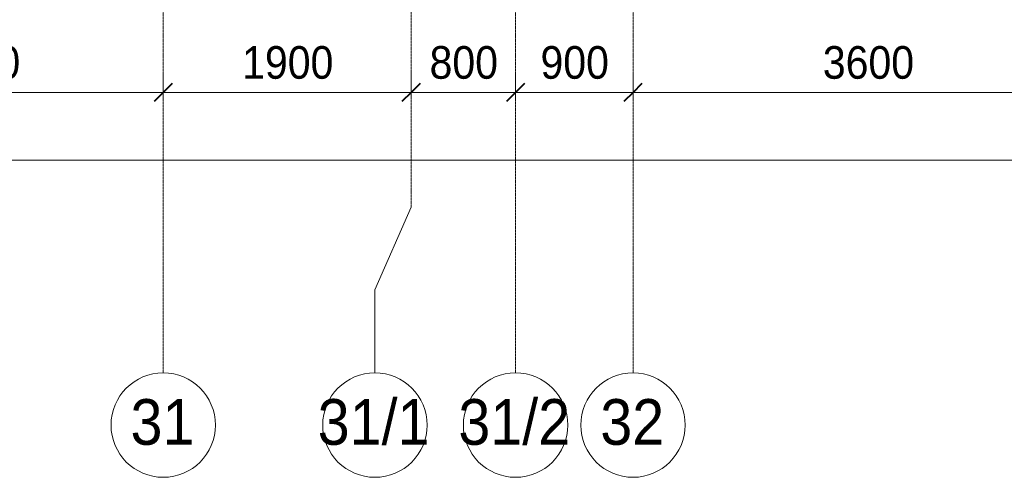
# Model space of a CAD drawing. Header units: millimetres. Extents: x 5617 to 107604, y 7718 to 206326.
# Tile 33 of 65: x 48691 to 56237, y 11226 to 14731. Entities that reach past the tile are written whole.
import ezdxf

# ---------------------------------------------------------------- set-up
doc = ezdxf.new("R2010")
doc.units = ezdxf.units.MM
doc.linetypes.add('Линия сетки', pattern=[25, 20, -2.5, 0, -2.5])
for name, color, linetype, lineweight in [('Оси', 7, 'Continuous', 9), ('Размеры', 7, 'Continuous', 9), ('Размеры-100', 7, 'Continuous', 9)]:
    doc.layers.add(name, color=color, linetype=linetype, lineweight=lineweight)
doc.styles.add('Arial', font='arial.ttf', dxfattribs={"width": 0.9, "height": 250})
doc.styles.add('Arial_1', font='arial.ttf', dxfattribs={"width": 0.9, "height": 350})
doc.dimstyles.new('Основной_2_5_мм', dxfattribs={"dimscale": 304.8, "dimtxt": 255.06485, "dimasz": 0.463911, "dimexe": 0.492126, "dimexo": 0.492126, "dimgap": 0.098425, "dimtad": 1, "dimdec": 0, "dimdsep": 46, "dimtxsty": 'Arial', "dimblk1": 'OBLIQUE', "dimblk2": 'OBLIQUE', "dimsah": 1, "dimcen": 0.09, "dimdle": 0.492126, "dimazin": 2, "dimtfac": 1, "dimtdec": 4, "dimtix": 1, "dimtmove": 0, "dimatfit": 3, "dimfxl": 1, "dimtvp": 1, "dimtolj": 1, "dimtzin": 0, "dimlwd": 20, "dimlwe": 20, "dimarcsym": 2})

# ---------------------------------------------------------------- blocks, each defined once
blk = doc.blocks.new('Ось сетки - Круг_Ø8 мм-6577-МКСС_К4_L17_58_200_')
at = {"layer": 'Оси', "lineweight": 20}
for start, end in [(360, 180), (180, 360)]:
    blk.add_arc((0, 0), 4, start, end, dxfattribs=at)
blk = doc.blocks.new('DIMBLOCK15-МКСС_К4_L17_58_200_')
at = {"layer": 'Размеры-100', "lineweight": 20, "transparency": 16777216}
for p, q in [((46891.3, 14173.9), (46891.3, 14323.9)), ((49791.3, 14173.9), (49791.3, 14323.9)), ((46891.3, 14173.9), (49791.3, 14173.9)), ((46891.3, 14173.9), (46891.3, 14123.9)), ((49791.3, 14173.9), (49791.3, 14123.9))]:
    blk.add_line(p, q, dxfattribs=at)
at = {"layer": 'Размеры-100', "lineweight": 40, "transparency": 16777216}
for p, q in [((46891.3, 14173.9), (46962, 14244.6)), ((49791.3, 14173.9), (49862, 14244.6)), ((46891.3, 14173.9), (46820.6, 14103.2)), ((49791.3, 14173.9), (49720.6, 14103.2))]:
    blk.add_line(p, q, dxfattribs=at)
at = {"layer": 'Размеры-100', "color": 0, "lineweight": 20, "transparency": 16777216, "insert": (47996, 14528.5), "char_height": 250, "width": 828.765, "attachment_point": 1, "line_spacing_factor": 0.941778, "style": 'Arial'}
blk.add_mtext('2900', dxfattribs=at)
blk = doc.blocks.new('_Oblique')
at = {"color": 0, "linetype": 'ByBlock', "lineweight": -2}
blk.add_line((-0.5, -0.5), (0.5, 0.5), dxfattribs=at)
blk = doc.blocks.new('DIMBLOCK16-МКСС_К4_L17_58_200_')
at = {"layer": 'Размеры-100', "lineweight": 20, "transparency": 16777216}
for p, q in [((49791.3, 14173.9), (49791.3, 14323.9)), ((51691.3, 14173.9), (51691.3, 14323.9)), ((49791.3, 14173.9), (51691.3, 14173.9)), ((49791.3, 14173.9), (49791.3, 14123.9)), ((51691.3, 14173.9), (51691.3, 14123.9))]:
    blk.add_line(p, q, dxfattribs=at)
at = {"layer": 'Размеры-100', "lineweight": 40, "transparency": 16777216}
for p, q in [((49791.3, 14173.9), (49862, 14244.6)), ((51691.3, 14173.9), (51762, 14244.6)), ((49791.3, 14173.9), (49720.6, 14103.2)), ((51691.3, 14173.9), (51620.6, 14103.2))]:
    blk.add_line(p, q, dxfattribs=at)
at = {"layer": 'Размеры-100', "color": 0, "lineweight": 20, "transparency": 16777216, "insert": (50396, 14528.5), "char_height": 250, "width": 828.765, "attachment_point": 1, "line_spacing_factor": 0.941778, "style": 'Arial'}
blk.add_mtext('1900', dxfattribs=at)
blk = doc.blocks.new('DIMBLOCK17-МКСС_К4_L17_58_200_')
at = {"layer": 'Размеры-100', "lineweight": 20, "transparency": 16777216}
for p, q in [((51691.3, 14173.9), (51691.3, 14323.9)), ((52491.3, 14173.9), (52491.3, 14323.9)), ((51691.3, 14173.9), (52491.3, 14173.9)), ((51691.3, 14173.9), (51691.3, 14123.9)), ((52491.3, 14173.9), (52491.3, 14123.9))]:
    blk.add_line(p, q, dxfattribs=at)
at = {"layer": 'Размеры-100', "lineweight": 40, "transparency": 16777216}
for p, q in [((51691.3, 14173.9), (51762, 14244.6)), ((52491.3, 14173.9), (52562, 14244.6)), ((51691.3, 14173.9), (51620.6, 14103.2)), ((52491.3, 14173.9), (52420.6, 14103.2))]:
    blk.add_line(p, q, dxfattribs=at)
at = {"layer": 'Размеры-100', "color": 0, "lineweight": 20, "transparency": 16777216, "insert": (51832.3, 14528.5), "char_height": 250, "width": 621.573, "attachment_point": 1, "line_spacing_factor": 0.941778, "style": 'Arial'}
blk.add_mtext('800', dxfattribs=at)
blk = doc.blocks.new('DIMBLOCK18-МКСС_К4_L17_58_200_')
at = {"layer": 'Размеры-100', "lineweight": 20, "transparency": 16777216}
for p, q in [((52491.3, 14173.9), (52491.3, 14323.9)), ((53391.3, 14173.9), (53391.3, 14323.9)), ((52491.3, 14173.9), (53391.3, 14173.9)), ((52491.3, 14173.9), (52491.3, 14123.9)), ((53391.3, 14173.9), (53391.3, 14123.9))]:
    blk.add_line(p, q, dxfattribs=at)
at = {"layer": 'Размеры-100', "lineweight": 40, "transparency": 16777216}
for p, q in [((52491.3, 14173.9), (52562, 14244.6)), ((53391.3, 14173.9), (53462, 14244.6)), ((52491.3, 14173.9), (52420.6, 14103.2)), ((53391.3, 14173.9), (53320.6, 14103.2))]:
    blk.add_line(p, q, dxfattribs=at)
at = {"layer": 'Размеры-100', "color": 0, "lineweight": 20, "transparency": 16777216, "insert": (52682.3, 14528.5), "char_height": 250, "width": 621.573, "attachment_point": 1, "line_spacing_factor": 0.941778, "style": 'Arial'}
blk.add_mtext('900', dxfattribs=at)
blk = doc.blocks.new('DIMBLOCK19-МКСС_К4_L17_58_200_')
at = {"layer": 'Размеры-100', "lineweight": 20, "transparency": 16777216}
for p, q in [((53391.3, 14173.9), (53391.3, 14323.9)), ((56991.3, 14173.9), (56991.3, 14323.9)), ((53391.3, 14173.9), (56991.3, 14173.9)), ((53391.3, 14173.9), (53391.3, 14123.9)), ((56991.3, 14173.9), (56991.3, 14123.9))]:
    blk.add_line(p, q, dxfattribs=at)
at = {"layer": 'Размеры-100', "lineweight": 40, "transparency": 16777216}
for p, q in [((53391.3, 14173.9), (53462, 14244.6)), ((56991.3, 14173.9), (57062, 14244.6)), ((53391.3, 14173.9), (53320.6, 14103.2)), ((56991.3, 14173.9), (56920.6, 14103.2))]:
    blk.add_line(p, q, dxfattribs=at)
at = {"layer": 'Размеры-100', "color": 0, "lineweight": 20, "transparency": 16777216, "insert": (54846, 14528.5), "char_height": 250, "width": 828.765, "attachment_point": 1, "line_spacing_factor": 0.941778, "style": 'Arial'}
blk.add_mtext('3600', dxfattribs=at)
blk = doc.blocks.new('DIMBLOCK22-МКСС_К4_L17_58_200_')
at = {"layer": 'Размеры-100', "lineweight": 20, "transparency": 16777216}
for p, q in [((28191.3, 13655.3), (28191.3, 13805.3)), ((64191.3, 13655.3), (64191.3, 13805.3)), ((28041.3, 13655.3), (64341.3, 13655.3)), ((28191.3, 13655.3), (28191.3, 13605.3)), ((64191.3, 13655.3), (64191.3, 13605.3))]:
    blk.add_line(p, q, dxfattribs=at)
at = {"layer": 'Размеры-100', "lineweight": 40, "transparency": 16777216}
for p, q in [((28191.3, 13655.3), (28262, 13726)), ((64191.3, 13655.3), (64262, 13726)), ((28191.3, 13655.3), (28120.6, 13584.6)), ((64191.3, 13655.3), (64120.6, 13584.6))]:
    blk.add_line(p, q, dxfattribs=at)
at = {"layer": 'Размеры-100', "color": 0, "lineweight": 20, "transparency": 16777216, "insert": (45759.6, 14009.9), "char_height": 250, "width": 1035.956, "attachment_point": 1, "line_spacing_factor": 0.941778, "style": 'Arial'}
blk.add_mtext('36000', dxfattribs=at)

msp = doc.modelspace()

# ---------------------------------------------------------------- linework, layer by layer
at = {"layer": 'Оси', "linetype": 'Линия сетки'}
for p, q in [((49791.3, 12025.7), (49791.3, 33150)), ((51691.3, 13295.7), (51691.3, 33150)), ((52491.3, 12025.7), (52491.3, 33150)), ((53391.3, 12025.7), (53391.3, 33150))]:
    msp.add_line(p, q, dxfattribs=at)
at = {"layer": 'Оси'}
for p, q in [((51691.3, 13295.7), (51413.4, 12660.7)), ((51413.4, 12660.7), (51413.4, 12025.7))]:
    msp.add_line(p, q, dxfattribs=at)

# ---------------------------------------------------------------- block references
at = {"layer": 'Оси', "lineweight": 20, "xscale": 99.99999999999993, "yscale": 99.99999999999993, "zscale": 99.99999999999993}
for p in [(49791.3, 11625.7), (51413.4, 11625.7), (52491.3, 11625.7), (53391.3, 11625.7)]:
    msp.add_blockref('Ось сетки - Круг_Ø8 мм-6577-МКСС_К4_L17_58_200_', p, dxfattribs=at)

# ---------------------------------------------------------------- texts
at = {"layer": 'Оси', "char_height": 350, "attachment_point": 1, "style": 'Arial_1'}
for s, insert, width in [('31/1', (50975.1, 11824.7), 1060.633), ('31/2', (52053.1, 11824.7), 1060.633), ('31', (49540.7, 11824.7), 606.076), ('32', (53140.7, 11824.7), 606.076)]:
    msp.add_mtext(s, dxfattribs=dict(at, insert=insert, width=width))

# ---------------------------------------------------------------- dimensions: what is measured, and where the dimension line sits
at = {"layer": 'Размеры', "lineweight": 20}
for base, p1, p2, override, picture, middle in [((49791.3, 14173.9), (46891.3, 14273.9), (49791.3, 14273.9), {"dimpost": '<>', "dimfxl": 2900}, 'DIMBLOCK15-МКСС_К4_L17_58_200_', (48341.3, 14331.6)), ((51691.3, 14173.9), (49791.3, 14273.9), (51691.3, 14273.9), {"dimpost": '<>', "dimfxl": 1900}, 'DIMBLOCK16-МКСС_К4_L17_58_200_', (50741.3, 14331.6)), ((52491.3, 14173.9), (51691.3, 14273.9), (52491.3, 14273.9), {"dimpost": '<>', "dimfxl": 800}, 'DIMBLOCK17-МКСС_К4_L17_58_200_', (52091.3, 14331.6)), ((53391.3, 14173.9), (52491.3, 14273.9), (53391.3, 14273.9), {"dimpost": '<>', "dimfxl": 900}, 'DIMBLOCK18-МКСС_К4_L17_58_200_', (52941.3, 14331.6)), ((56991.3, 14173.9), (53391.3, 14273.9), (56991.3, 14273.9), {"dimpost": '<>', "dimfxl": 3600}, 'DIMBLOCK19-МКСС_К4_L17_58_200_', (55191.3, 14331.6)), ((64191.3, 13655.3), (28191.3, 13755.3), (64191.3, 13755.3), {"dimpost": '<>', "dimfxl": 36000}, 'DIMBLOCK22-МКСС_К4_L17_58_200_', (46191.3, 13813.1))]:
    dim = msp.add_linear_dim(base=base, p1=p1, p2=p2, dimstyle='Основной_2_5_мм', override=override, dxfattribs=at)
    dim.commit()
    dim.dimension.update_dxf_attribs({"geometry": picture, "text_midpoint": middle})

doc.saveas('drawing.dxf')
